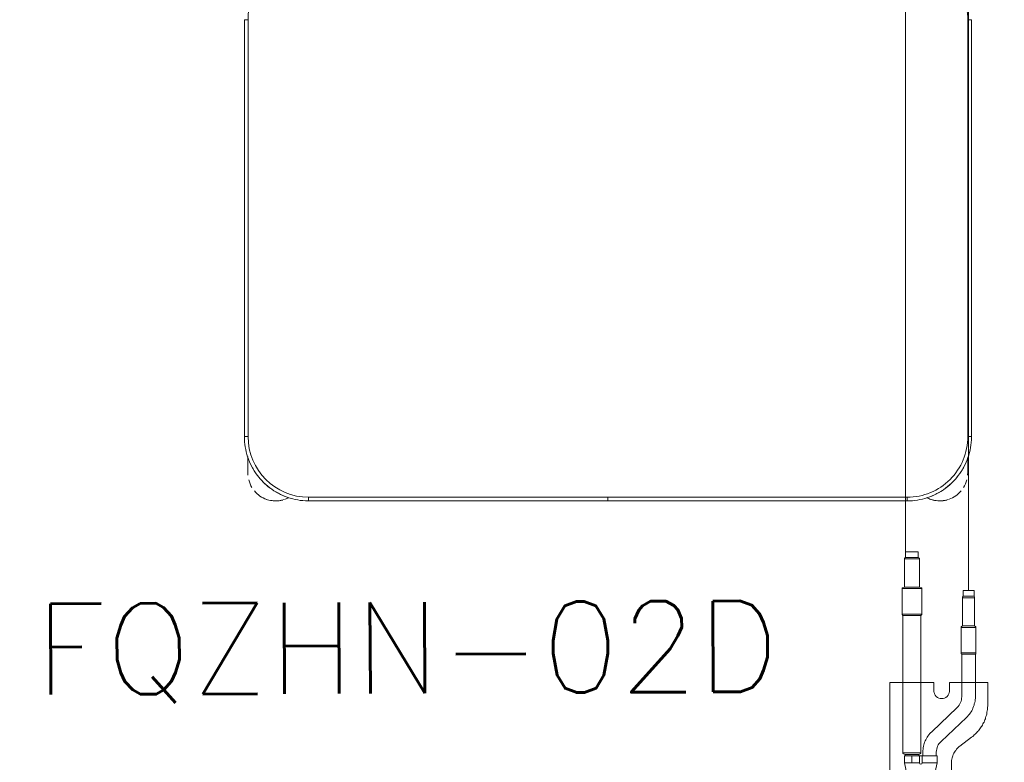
# Model space of a CAD drawing. Header units: metres. Extents: x 3 to 43.5, y -74 to -48.5.
# Tile 113 of 209: x 35.336 to 36.149, y -55.243 to -54.63. Entities that reach past the tile are written whole.
import ezdxf

# ---------------------------------------------------------------- set-up
doc = ezdxf.new("R2010")
doc.units = ezdxf.units.M
doc.linetypes.add('IMPORT-DASHDOT', pattern=[25.400000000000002, 12.7, -6.350000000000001, 0, -6.350000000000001])
for name, color, linetype, lineweight, true_color in [('1PAV - FRIG_dwg', 7, 'Continuous', 18, 0x767676), ('HVAC-RFNT', 30, 'Continuous', 18, 0xff7f00), ('TUB_FRIGO', 30, 'Continuous', 18, 0xff7f00)]:
    doc.layers.add(name, color=color, linetype=linetype, lineweight=lineweight, true_color=true_color)
doc.layers.add('I-FURN', color=7, linetype='Continuous', lineweight=18)
doc.styles.add('RomanS', font='romans__.ttf', dxfattribs={"height": 0.07500000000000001})

# ---------------------------------------------------------------- blocks, each defined once
blk = doc.blocks.new('ConjuntoParaAlunoTamanho6 - CJA06_ConjuntoParaAlunoTamanho6-V48-1PAV - FRIGORÍFICA')
at = {"layer": 'I-FURN', "color": 253, "true_color": 0xaaaaaa}
for p, q in [((-0.2999999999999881, 0.01196651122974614), (-0.2999999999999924, -0.332033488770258)), ((-0.2999999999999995, 0.01196651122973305), (-0.2969999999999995, 0.01196651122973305)), ((-0.2999999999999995, 0.01196651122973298), (-0.3000000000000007, -0.3320334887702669)), ((0.3000000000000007, 0.01196651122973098), (0.2970000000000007, 0.01196651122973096)), ((0.3000000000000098, -0.332033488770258), (0.3000000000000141, 0.01196651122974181)), ((0.2999999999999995, -0.3320334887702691), (0.3000000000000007, 0.01196651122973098)), ((-0.3000000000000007, -0.332033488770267), (-0.2970000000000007, -0.3320334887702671)), ((0.2999999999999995, -0.3320334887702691), (0.2969999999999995, -0.3320334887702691)), ((-0.2971250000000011, -0.3483454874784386), (-0.2971250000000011, -0.3539403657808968)), ((-0.2971250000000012, -0.3486839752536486), (-0.2971250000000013, -0.3620284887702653)), ((0.2968749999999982, -0.3539403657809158), (0.2968749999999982, -0.3492015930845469)), ((-0.2971250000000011, -0.3570493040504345), (-0.2971250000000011, -0.3620284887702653)), ((0.2968749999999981, -0.3620284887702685), (0.2968749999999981, -0.3496064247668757)), ((0.2968749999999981, -0.3620284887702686), (0.2968749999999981, -0.3570493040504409)), ((-0.247000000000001, -0.3850334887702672), (-0.247000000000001, -0.3820334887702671)), ((-0.2469999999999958, -0.3850334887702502), (-4.999999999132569e-05, -0.3850334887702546)), ((-0.2470000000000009, -0.3850334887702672), (-5.000000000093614e-05, -0.3850334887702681)), ((-5.000000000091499e-05, -0.382033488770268), (-5.000000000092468e-05, -0.3850334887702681)), ((4.999999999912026e-05, -0.3850334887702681), (4.999999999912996e-05, -0.382033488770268)), ((5.00000000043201e-05, -0.3850334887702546), (0.2470000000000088, -0.3850334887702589)), ((4.999999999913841e-05, -0.3850334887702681), (0.2469999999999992, -0.3850334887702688)), ((0.2469999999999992, -0.3850334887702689), (0.2469999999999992, -0.3820334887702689))]:
    blk.add_line(p, q, dxfattribs=at)
at = {"layer": 'I-FURN', "color": 253, "true_color": 0xaaaaaa, "flags": 128}
for points in [[(-0.2970000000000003, 0.01196651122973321), (-0.2970000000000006, -0.0740334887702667), (-0.2970000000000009, -0.1600334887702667), (-0.297000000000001, -0.2460334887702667), (-0.2970000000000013, -0.3320334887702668)], [(-0.2970000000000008, -0.3320334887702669), (-0.2970000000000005, -0.2460334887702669), (-0.2970000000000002, -0.1600334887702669), (-0.2969999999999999, -0.07403348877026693), (-0.2969999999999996, 0.01196651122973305)], [(0.2969999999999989, -0.3320334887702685), (0.2969999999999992, -0.2460334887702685), (0.2969999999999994, -0.1600334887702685), (0.2969999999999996, -0.07403348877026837), (0.2969999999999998, 0.01196651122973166)], [(0.2970000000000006, 0.01196651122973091), (0.2970000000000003, -0.07403348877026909), (0.297, -0.1600334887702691), (0.2969999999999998, -0.2460334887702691), (0.2969999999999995, -0.3320334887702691)], [(-0.2999999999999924, -0.332033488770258), (-0.2999576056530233, -0.334152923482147), (-0.299830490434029, -0.3362689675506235), (-0.2996188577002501, -0.3383782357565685), (-0.2993230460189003, -0.3404773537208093), (-0.2989435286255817, -0.3425629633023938), (-0.2984809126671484, -0.3446317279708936), (-0.2979359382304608, -0.346680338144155), (-0.2973094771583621, -0.3487055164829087), (-0.2966025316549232, -0.3507040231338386), (-0.2958162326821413, -0.3526726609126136), (-0.2949518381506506, -0.3546082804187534), (-0.2940107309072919, -0.3565077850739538), (-0.2929944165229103, -0.3583681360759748), (-0.2919045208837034, -0.3601863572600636), (-0.290742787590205, -0.3619595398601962), (-0.2895110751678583, -0.363684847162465), (-0.2882113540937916, -0.3653595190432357), (-0.2868457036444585, -0.3669808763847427), (-0.2854163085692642, -0.3685463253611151), (-0.2839254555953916, -0.3700533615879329), (-0.2823755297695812, -0.3714995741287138), (-0.2807690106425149, -0.372882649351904), (-0.2791084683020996, -0.3742003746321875), (-0.2773965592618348, -0.3754506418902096), (-0.2756360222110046, -0.3766314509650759), (-0.2738296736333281, -0.3777409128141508), (-0.2719804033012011, -0.3787772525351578), (-0.2700911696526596, -0.3797388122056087), (-0.2681649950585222, -0.380624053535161), (-0.2662049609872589, -0.3814315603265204), (-0.264214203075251, -0.382160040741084), (-0.2621959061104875, -0.3828083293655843), (-0.2601532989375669, -0.3833753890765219), (-0.2580896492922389, -0.3838603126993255), (-0.256008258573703, -0.3842623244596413), (-0.2539124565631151, -0.3845807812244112), (-0.2518055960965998, -0.3848151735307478), (-0.2496910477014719, -0.3849651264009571), (-0.2475721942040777, -0.3850303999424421), (-0.2469999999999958, -0.3850334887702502)], [(0.2470000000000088, -0.3850334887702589), (0.2491194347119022, -0.3849910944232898), (0.2512354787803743, -0.3848639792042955), (0.2533447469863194, -0.3846523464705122), (0.2554438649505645, -0.3843565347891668), (0.2575294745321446, -0.3839770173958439), (0.2595982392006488, -0.3835144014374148), (0.2616468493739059, -0.3829694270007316), (0.2636720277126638, -0.3823429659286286), (0.2656705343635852, -0.3816360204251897), (0.2676391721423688, -0.3808497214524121), (0.2695747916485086, -0.3799853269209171), (0.2714742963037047, -0.3790442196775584), (0.2733346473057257, -0.3780279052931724), (0.2751528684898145, -0.3769380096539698), (0.2769260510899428, -0.3757762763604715), (0.2786513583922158, -0.3745445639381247), (0.2803260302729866, -0.3732448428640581), (0.2819473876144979, -0.3718791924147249), (0.283512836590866, -0.3704497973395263), (0.2850198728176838, -0.3689589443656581), (0.2864660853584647, -0.3674090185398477), (0.2878491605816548, -0.3658024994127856), (0.289166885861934, -0.3641419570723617), (0.2904171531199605, -0.362430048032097), (0.2915979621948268, -0.3606695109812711), (0.2927074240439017, -0.3588631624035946), (0.293743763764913, -0.3570138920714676), (0.2947053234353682, -0.3551246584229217), (0.2955905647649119, -0.353198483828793), (0.2963980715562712, -0.351238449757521), (0.2971265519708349, -0.3492476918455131), (0.2977748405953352, -0.3472293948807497), (0.2983419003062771, -0.3451867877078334), (0.2988268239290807, -0.3431231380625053), (0.2992288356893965, -0.3410417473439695), (0.2995472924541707, -0.3389459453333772), (0.299781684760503, -0.3368390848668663), (0.2999316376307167, -0.3347245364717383), (0.2999969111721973, -0.3326056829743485), (0.3000000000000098, -0.332033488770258)], [(-0.2971249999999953, -0.3490694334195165), (-0.2971249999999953, -0.3497265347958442), (-0.2971249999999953, -0.3503761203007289), (-0.2971249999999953, -0.3510171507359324), (-0.2971249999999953, -0.3516486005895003), (-0.2971249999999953, -0.3522694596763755), (-0.2971249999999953, -0.3528787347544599), (-0.2971249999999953, -0.3534754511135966), (-0.2971249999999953, -0.3540586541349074), (-0.2971249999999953, -0.3546274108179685), (-0.2971249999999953, -0.3551808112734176), (-0.2971249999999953, -0.3557179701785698), (-0.2971249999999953, -0.356238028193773), (-0.2971249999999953, -0.3567401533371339), (-0.2971249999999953, -0.3572235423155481), (-0.2971249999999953, -0.3576874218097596), (-0.2971249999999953, -0.3581310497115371), (-0.2971249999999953, -0.3585537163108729), (-0.2971249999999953, -0.3589547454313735), (-0.2971249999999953, -0.3593334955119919), (-0.2971249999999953, -0.3596893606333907), (-0.2971249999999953, -0.3600217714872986), (-0.2971249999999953, -0.3603301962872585), (-0.2971249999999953, -0.3606141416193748), (-0.2971249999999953, -0.3608731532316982), (-0.2971249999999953, -0.3611068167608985), (-0.2971249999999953, -0.3613147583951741), (-0.2971249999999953, -0.3614966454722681), (-0.2971249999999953, -0.3616521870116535), (-0.2971249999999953, -0.3617811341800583), (-0.2971249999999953, -0.361883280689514), (-0.2971249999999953, -0.3619584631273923), (-0.2971249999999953, -0.3620065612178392), (-0.2971249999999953, -0.3620274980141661)], [(0.2968750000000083, -0.3620284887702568), (0.2968750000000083, -0.3620148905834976), (0.2968750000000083, -0.3619741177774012), (0.2968750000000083, -0.361906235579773), (0.2968750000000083, -0.3618113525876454), (0.2968750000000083, -0.3616896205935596), (0.2968750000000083, -0.3615412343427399), (0.2968750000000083, -0.3613664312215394), (0.2968750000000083, -0.361165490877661), (0.2968750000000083, -0.3609387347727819), (0.2968750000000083, -0.3606865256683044), (0.2968750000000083, -0.3604092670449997), (0.2968750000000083, -0.3601074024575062), (0.2968750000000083, -0.3597814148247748), (0.2968750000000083, -0.3594318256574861), (0.2968750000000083, -0.3590591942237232), (0.2968750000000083, -0.3586641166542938), (0.2968750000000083, -0.3582472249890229), (0.2968750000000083, -0.3578091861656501), (0.2968750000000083, -0.3573507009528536), (0.2968750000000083, -0.3568725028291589), (0.2968750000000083, -0.3563753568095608), (0.2968750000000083, -0.3558600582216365), (0.2968750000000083, -0.3553274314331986), (0.2968750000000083, -0.3547783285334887), (0.2968750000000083, -0.3542136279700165), (0.2968750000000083, -0.3536342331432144), (0.2968750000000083, -0.3530410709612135), (0.2968750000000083, -0.3524350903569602), (0.2968750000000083, -0.3518172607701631), (0.2968750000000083, -0.3511885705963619), (0.2968750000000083, -0.350550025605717), (0.2968750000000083, -0.3499026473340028)], [(-0.2470000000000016, -0.3820334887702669), (-0.1235000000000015, -0.3820334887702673), (-1.410754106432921e-15, -0.3820334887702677), (0.1234999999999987, -0.382033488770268), (0.2469999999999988, -0.3820334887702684)], [(-5.000000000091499e-05, -0.382033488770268), (-0.06178750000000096, -0.3820334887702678), (-0.123525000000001, -0.3820334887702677), (-0.185262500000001, -0.3820334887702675), (-0.247000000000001, -0.3820334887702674)], [(0.2469999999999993, -0.3820334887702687), (0.1852624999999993, -0.3820334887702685), (0.1235249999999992, -0.3820334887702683), (0.06178749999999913, -0.3820334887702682), (4.999999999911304e-05, -0.382033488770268)]]:
    blk.add_lwpolyline(points, dxfattribs=at)
at = {"layer": 'I-FURN', "color": 253, "true_color": 0xaaaaaa}
for centre, radius, start, end in [((-0.2470000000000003, 0.01196651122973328), 0.05000000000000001, 89.99999999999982, 179.9999999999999), ((-0.2469999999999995, 0.01196651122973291), 0.05, 90.00000000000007, 180.0000000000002), ((0.2469999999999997, 0.01196651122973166), 0.05000000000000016, 359.9999999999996, 89.9999999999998), ((0.2470000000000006, 0.01196651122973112), 0.05000000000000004, 1.399444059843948e-13, 90.00000000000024), ((-0.2470000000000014, -0.3320334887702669), 0.04999999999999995, 179.9999999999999, 269.9999999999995), ((-0.2470000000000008, -0.3320334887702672), 0.04999999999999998, 180.0000000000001, 270.0000000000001), ((0.2469999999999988, -0.3320334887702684), 0.05000000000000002, 269.9999999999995, 359.9999999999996), ((0.2469999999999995, -0.3320334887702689), 0.04999999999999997, 269.9999999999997, 2.289999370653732e-13), ((-0.2470000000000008, -0.3320334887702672), 0.05299999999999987, 202.4999999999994, 212.6999341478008), ((0.2469999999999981, -0.3320334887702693), 0.05299999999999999, 327.3000660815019, 337.4999999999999), ((0.2469999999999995, -0.3320334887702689), 0.05300000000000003, 327.3000660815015, 337.4999999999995), ((-0.2741250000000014, -0.3620284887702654), 0.02300000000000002, 179.9999999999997, 184.4122407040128), ((-0.2470000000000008, -0.3320334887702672), 0.05299999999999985, 217.160695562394, 233.1496434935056), ((0.2469999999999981, -0.3320334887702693), 0.053, 307.160695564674, 323.1496437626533), ((0.2469999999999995, -0.3320334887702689), 0.05300000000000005, 307.1606955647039, 323.1496437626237), ((0.273874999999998, -0.3620284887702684), 0.02299999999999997, 355.5878378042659, 359.9999999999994), ((-0.2741250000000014, -0.3620284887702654), 0.023, 194.4631325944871, 211.297483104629), ((0.273874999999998, -0.3620284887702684), 0.02299999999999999, 328.702788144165, 345.5367852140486), ((-0.2741250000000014, -0.3620284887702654), 0.02299999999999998, 220.1584544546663, 250.9892067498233), ((-0.2470000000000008, -0.3320334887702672), 0.05299999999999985, 237.3000661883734, 247.4999999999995), ((0.2469999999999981, -0.3320334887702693), 0.05299999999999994, 292.4999999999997, 302.6999340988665), ((0.2469999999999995, -0.3320334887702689), 0.05300000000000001, 292.4999999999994, 302.6999340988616), ((0.273874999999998, -0.3620284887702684), 0.02299999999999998, 289.647162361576, 320.1064537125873), ((-0.2741250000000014, -0.3620284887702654), 0.02300000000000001, 241.2989573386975, 287.9999999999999), ((-0.2741250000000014, -0.3620284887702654), 0.02299999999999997, 255.5330843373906, 284.4238516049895), ((-0.2741250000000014, -0.3620284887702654), 0.02299999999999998, 289.647162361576, 297.8592504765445), ((0.273874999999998, -0.3620284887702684), 0.02299999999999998, 242.370012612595, 250.989206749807), ((0.273874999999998, -0.3620284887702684), 0.02300000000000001, 243.5377194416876, 287.9999999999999), ((0.273874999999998, -0.3620284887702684), 0.02299999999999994, 255.5330843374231, 284.4669156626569)]:
    blk.add_arc(centre, radius, start, end, dxfattribs=at)
blk = doc.blocks.new('4 GRE - ESCOLA DE CINEMA E AUDIOVISUAL CINE REX R07_rvt-1-1PAV - FRIGORÍFICA')
at = {"layer": 'I-FURN', "color": 253, "lineweight": 18, "true_color": 0xaaaaaa}
blk.add_blockref('ConjuntoParaAlunoTamanho6 - CJA06_ConjuntoParaAlunoTamanho6-V48-1PAV - FRIGORÍFICA', (35.82168486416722, -54.64244030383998), dxfattribs=at)
blk = doc.blocks.new('1PAV - FRIG_dwg_A$C6C196F98-1155290-1PAV - FRIGORÍFICA')
at = {"layer": 'HVAC-RFNT'}
for p, q in [((-0.43524705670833, 0.0755716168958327), (-0.43524705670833, 0.0585253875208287)), ((-0.3935784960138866, 0.05663136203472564), (-0.3935784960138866, 0.07746564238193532)), ((-0.3579708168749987, 0.05663136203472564), (-0.3579708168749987, 0.07746564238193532)), ((-0.2136460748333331, 0.02178129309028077), (-0.2185705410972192, 0.02178129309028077)), ((-0.2037971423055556, 0.002841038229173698), (-0.2037971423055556, 0.02178129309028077)), ((-0.0435625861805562, -0.01458399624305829), (-0.0435625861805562, 0.01458399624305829)), ((-0.01060654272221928, -0.01572041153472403), (-0.01060654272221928, 0.01572041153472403)), ((-0.4485052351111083, 0.001325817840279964), (-0.4485052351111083, -0.02594814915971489)), ((-0.4125187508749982, -0.02594814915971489), (-0.4125187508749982, 0.001325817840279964)), ((-0.2178129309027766, -0.02519053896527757), (-0.2178129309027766, 0.0001894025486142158)), ((-0.160992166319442, 0.01268997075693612), (-0.160992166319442, -0.01268997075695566)), ((-0.0734881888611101, -0.01344758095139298), (-0.0734881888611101, 0.01382638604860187)), ((-0.4901737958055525, -0.001704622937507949), (-0.4901737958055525, -0.02291770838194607)), ((-0.2155401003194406, -0.02178129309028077), (-0.2155401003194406, -0.002841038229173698)), ((-0.2136460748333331, -0.001704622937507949), (-0.2037971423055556, -0.001704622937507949)), ((-0.07538221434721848, -0.01268997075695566), (-0.1492492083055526, -0.01268997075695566))]:
    blk.add_line(p, q, dxfattribs=at)
at = {"layer": 'HVAC-RFNT', "linetype": 'IMPORT-DASHDOT'}
blk.add_line((-0.2136460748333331, -0.01231116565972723), (-0.2037971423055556, -0.01231116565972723), dxfattribs=at)
at = {"layer": 'HVAC-RFNT', "color": 251, "true_color": 0x656565}
blk.add_line((-0.316681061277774, -0.04337318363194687), (-0.1810688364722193, -0.04337318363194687), dxfattribs=at)
at = {"layer": 'HVAC-RFNT', "color": 251, "linetype": 'IMPORT-DASHDOT', "true_color": 0x656565, "flags": 128}
for points in [[(-0.1810688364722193, -0.04337318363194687), (-0.1791748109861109, -0.04299437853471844), (-0.1772807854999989, -0.04299437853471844), (-0.1757655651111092, -0.04261557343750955), (-0.1738715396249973, -0.04223676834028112), (-0.1295513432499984, -0.03087261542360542), (-0.1276573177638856, -0.03049381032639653), (-0.125763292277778, -0.0301150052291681), (-0.1238692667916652, -0.02973620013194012), (-0.1219752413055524, -0.02973620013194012), (-0.1056866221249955, -0.02973620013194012), (-0.1056866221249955, 0.02973620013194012), (-0.1219752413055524, 0.02973620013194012), (-0.1238692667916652, 0.02973620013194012), (-0.125763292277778, 0.03011500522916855), (-0.1276573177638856, 0.03049381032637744), (-0.1295513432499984, 0.03087261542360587), (-0.1738715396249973, 0.04223676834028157), (-0.1757655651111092, 0.04261557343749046), (-0.1772807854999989, 0.04299437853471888), (-0.1791748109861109, 0.04337318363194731), (-0.1810688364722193, 0.04337318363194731), (-0.2037971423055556, 0.04337318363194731), (-0.2053123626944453, 0.04337318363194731), (-0.2072063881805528, 0.04337318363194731), (-0.2087216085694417, 0.0437519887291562), (-0.2106156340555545, 0.04413079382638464), (-0.2121308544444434, 0.04450959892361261), (-0.2136460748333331, 0.04488840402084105), (-0.2155401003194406, 0.04564601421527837), (-0.2170553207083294, 0.04640362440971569), (-0.2185705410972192, 0.04716123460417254), (-0.220085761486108, 0.04829764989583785), (-0.2212221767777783, 0.04905526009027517), (-0.2227373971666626, 0.05019167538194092), (-0.2238738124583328, 0.05132809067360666), (-0.2250102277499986, 0.05246450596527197), (-0.2265254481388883, 0.05397972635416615), (-0.2272830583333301, 0.0551161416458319), (-0.2397836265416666, 0.07140476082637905), (-0.2409200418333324, 0.07291998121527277), (-0.2416776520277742, 0.07405639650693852), (-0.2428140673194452, 0.07519281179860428), (-0.2439504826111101, 0.07632922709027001), (-0.2450868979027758, 0.07746564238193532), (-0.2462233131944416, 0.07898086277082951), (-0.2477385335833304, 0.07973847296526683), (-0.2488749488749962, 0.08087488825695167), (-0.2500113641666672, 0.08201130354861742), (-0.2515265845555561, 0.08314771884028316), (-0.2526629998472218, 0.08390532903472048), (-0.2541782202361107, 0.08466293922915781), (-0.2553146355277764, 0.08579935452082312), (-0.2568298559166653, 0.08655696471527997), (-0.258345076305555, 0.0873145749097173), (-0.2598602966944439, 0.0880721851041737), (-0.2609967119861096, 0.08882979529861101), (-0.2625119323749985, 0.08958740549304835), (-0.2640271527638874, 0.08996621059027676), (-0.2655423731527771, 0.09072382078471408), (-0.267057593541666, 0.09110262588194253), (-0.2685728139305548, 0.09148143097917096), (-0.2704668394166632, 0.09223904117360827), (-0.271982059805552, 0.09261784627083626), (-0.2734972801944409, 0.0929966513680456), (-0.2750125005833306, 0.0929966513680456), (-0.2769065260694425, 0.09337545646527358), (-0.2784217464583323, 0.093754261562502), (-0.2799369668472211, 0.093754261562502), (-0.281830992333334, 0.093754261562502), (-0.2833462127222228, 0.0941330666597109), (-0.2848614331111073, 0.0941330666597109), (-0.316681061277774, 0.0941330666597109), (-0.316681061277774, 0.0403427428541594)], [(-0.316681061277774, 0.0403427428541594), (-0.3045592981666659, 0.0403427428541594), (-0.3034228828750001, 0.0403427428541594), (-0.302665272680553, 0.03996393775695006), (-0.3003924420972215, 0.03958513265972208), (-0.2984984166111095, 0.03844871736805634), (-0.2969831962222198, 0.03693349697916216), (-0.295467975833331, 0.03541827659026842), (-0.2947103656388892, 0.03352425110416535), (-0.2939527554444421, 0.03163022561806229), (-0.2939527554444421, 0.03049381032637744), (-0.2939527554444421, 0.02935739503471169), (-0.2939527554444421, 0.02822097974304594), (-0.2939527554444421, 0.02708456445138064), (-0.2947103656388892, 0.02519053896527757), (-0.295467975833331, 0.0232965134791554), (-0.2969831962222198, 0.02178129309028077), (-0.2984984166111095, 0.02026607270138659), (-0.3003924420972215, 0.01912965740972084), (-0.302665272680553, 0.01875085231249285), (-0.3034228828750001, 0.01837204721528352), (-0.3045592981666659, 0.01837204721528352), (-0.316681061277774, 0.01837204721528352), (-0.316681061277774, -0.04337318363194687)]]:
    blk.add_lwpolyline(points, dxfattribs=at)
at = {"layer": 'HVAC-RFNT', "flags": 128}
for points in [[(-0.4375198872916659, 0.05966180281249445), (-0.4454747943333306, 0.05966180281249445), (-0.4454747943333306, 0.07481400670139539), (-0.4375198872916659, 0.07481400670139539)], [(-0.3958513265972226, 0.0755716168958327), (-0.4363834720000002, 0.0755716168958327), (-0.4375198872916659, 0.07481400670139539), (-0.4375198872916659, 0.05966180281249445), (-0.4363834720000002, 0.0585253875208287), (-0.3958513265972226, 0.0585253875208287), (-0.3958513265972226, 0.0755716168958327), (-0.3947149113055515, 0.07746564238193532), (-0.3568344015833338, 0.07746564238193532), (-0.3560767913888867, 0.076708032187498)], [(-0.3560767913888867, 0.05776777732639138), (-0.3560767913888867, 0.076708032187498), (-0.2962255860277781, 0.076708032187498), (-0.2943315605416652, 0.076708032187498), (-0.2920587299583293, 0.07632922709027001), (-0.2901647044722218, 0.07632922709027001), (-0.2882706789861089, 0.07595042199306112), (-0.2863766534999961, 0.07519281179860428), (-0.2844826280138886, 0.07481400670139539), (-0.2825886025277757, 0.07405639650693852), (-0.280694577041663, 0.0732987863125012), (-0.2788005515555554, 0.07254117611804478), (-0.2769065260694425, 0.07178356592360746), (-0.2753913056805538, 0.07064715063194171), (-0.2734972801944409, 0.06951073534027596), (-0.271982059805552, 0.06837432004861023), (-0.2704668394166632, 0.06685909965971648), (-0.2689516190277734, 0.06572268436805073), (-0.26743639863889, 0.06420746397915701), (-0.2337227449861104, 0.02859978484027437), (-0.2322075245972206, 0.02708456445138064), (-0.2303134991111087, 0.02556934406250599), (-0.2287982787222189, 0.02443292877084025), (-0.2269042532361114, 0.02367531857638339), (-0.2250102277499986, 0.02291770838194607), (-0.2227373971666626, 0.02253890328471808), (-0.2208433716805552, 0.02216009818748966), (-0.2185705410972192, 0.02178129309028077)], [(-0.2136460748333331, 0.002841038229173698), (-0.2185705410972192, 0.002841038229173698), (-0.2208433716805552, 0.002841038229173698), (-0.2227373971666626, 0.003219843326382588), (-0.2246314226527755, 0.003598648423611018), (-0.2269042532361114, 0.003977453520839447), (-0.2287982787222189, 0.004356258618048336), (-0.2306923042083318, 0.004735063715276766), (-0.2325863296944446, 0.005492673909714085), (-0.2344803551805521, 0.006250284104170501), (-0.235995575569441, 0.007007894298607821), (-0.2378896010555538, 0.00814430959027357), (-0.2397836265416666, 0.008901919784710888), (-0.2412988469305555, 0.01003833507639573), (-0.2428140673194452, 0.01117475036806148), (-0.2447080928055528, 0.01268997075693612), (-0.2458445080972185, 0.01382638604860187), (-0.2473597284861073, 0.0153416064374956), (-0.28145218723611, 0.05132809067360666), (-0.2829674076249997, 0.05246450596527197), (-0.2844826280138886, 0.05397972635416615), (-0.2863766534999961, 0.0551161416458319), (-0.2882706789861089, 0.05587375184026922), (-0.2901647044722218, 0.05663136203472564), (-0.2920587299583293, 0.05738897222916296), (-0.2943315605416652, 0.05738897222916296), (-0.2962255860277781, 0.05776777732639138), (-0.3560767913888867, 0.05776777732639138), (-0.3568344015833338, 0.05663136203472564), (-0.3947149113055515, 0.05663136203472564), (-0.3958513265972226, 0.0585253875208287)], [(-0.2037971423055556, 0.002083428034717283), (-0.2022819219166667, 0.001325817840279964), (-0.2019031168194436, 0.0001894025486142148), (-0.2022819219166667, -0.001325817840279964), (-0.2037971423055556, -0.001704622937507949), (-0.2037971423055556, -0.02291770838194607), (-0.160992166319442, -0.01382638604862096), (-0.160992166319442, 0.01382638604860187), (-0.2037971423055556, 0.02291770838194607), (-0.2136460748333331, 0.02291770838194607), (-0.2136460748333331, -0.02291770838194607), (-0.2037971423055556, -0.02291770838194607)], [(-0.2136460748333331, 0.002083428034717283), (-0.2037971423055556, 0.002083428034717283), (-0.2037971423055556, 0.02291770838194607)], [(-0.04545661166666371, -0.01344758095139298), (-0.04545661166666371, 0.01382638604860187), (-0.04469900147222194, 0.01458399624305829), (-0.01287937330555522, 0.01458399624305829), (-0.01287937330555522, -0.01458399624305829), (-0.04469900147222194, -0.01458399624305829), (-0.04545661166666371, -0.01344758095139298), (-0.07462460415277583, -0.01344758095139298), (-0.07538221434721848, -0.01268997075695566), (-0.07538221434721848, 0.01268997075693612)], [(-0.01287937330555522, 0.01458399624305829), (-0.01174295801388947, 0.01572041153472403), (0, 0.01572041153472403), (0, -0.01572041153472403), (-0.01174295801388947, -0.01572041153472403), (-0.01287937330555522, -0.01458399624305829)], [(-0.2136460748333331, -0.002841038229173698), (-0.2155401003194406, -0.002841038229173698), (-0.2166765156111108, 0.0001894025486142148), (-0.4106247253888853, 0.0001894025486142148), (-0.4117611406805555, 0.001325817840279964), (-0.4492628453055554, 0.001325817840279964), (-0.4503992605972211, -0.001704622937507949)], [(-0.2136460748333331, -0.02178129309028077), (-0.2155401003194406, -0.02178129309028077), (-0.2166765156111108, -0.02519053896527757), (-0.4106247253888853, -0.02519053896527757), (-0.4106247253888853, 0.0001894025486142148)], [(-0.160992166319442, -0.01382638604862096), (-0.1492492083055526, -0.01382638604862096), (-0.1492492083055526, 0.01382638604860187), (-0.160992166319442, 0.01382638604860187)], [(-0.1492492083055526, 0.01268997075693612), (-0.07538221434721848, 0.01268997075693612), (-0.07462460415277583, 0.01382638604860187), (-0.04545661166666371, 0.01382638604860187)], [(-0.4920678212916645, -0.02140248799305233), (-0.4920678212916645, -0.003598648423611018), (-0.5000227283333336, -0.003598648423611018), (-0.5000227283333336, -0.02140248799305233), (-0.4920678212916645, -0.02140248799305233), (-0.4913102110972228, -0.02291770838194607), (-0.4503992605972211, -0.02291770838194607), (-0.4492628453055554, -0.02594814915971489), (-0.4117611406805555, -0.02594814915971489), (-0.4106247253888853, -0.02519053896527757)], [(-0.4503992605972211, -0.02291770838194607), (-0.4503992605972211, -0.001704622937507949), (-0.4913102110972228, -0.001704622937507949), (-0.4920678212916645, -0.003598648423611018)]]:
    blk.add_lwpolyline(points, dxfattribs=at)
blk = doc.blocks.new('1PAV - FRIG_dwg-1115125-1PAV - FRIGORÍFICA')
at = {"layer": 'TUB_FRIGO', "flags": 128}
for points in [[(-5.768298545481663, 8.956417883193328), (14.51223952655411, 8.956417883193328), (14.51223952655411, 7.830528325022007)], [(15.48956367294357, 8.766726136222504), (14.56435209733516, 8.7684759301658), (14.56435209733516, 7.798475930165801)]]:
    blk.add_lwpolyline(points, dxfattribs=at)
at = {"xscale": 0.5876005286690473, "yscale": 0.5876005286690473, "zscale": 0.5876005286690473, "rotation": 270}
blk.add_blockref('1PAV - FRIG_dwg_A$C6C196F98-1155290-1PAV - FRIGORÍFICA', (14.52484306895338, 7.5367147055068), dxfattribs=at)
at = {"layer": 'TUB_FRIGO', "color": 7, "insert": (14.10085072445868, 7.788871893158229), "char_height": 0.07500000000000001, "width": 0.8347080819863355, "attachment_point": 2, "rotation": 0.22918551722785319, "line_spacing_factor": 0.9830834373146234, "style": 'RomanS'}
blk.add_mtext('FQZHN-02D', dxfattribs=at)

msp = doc.modelspace()

# ---------------------------------------------------------------- block references
at = {"lineweight": 5}
msp.add_blockref('4 GRE - ESCOLA DE CINEMA E AUDIOVISUAL CINE REX R07_rvt-1-1PAV - FRIGORÍFICA', (0, 0), dxfattribs=at)
at = {"layer": '1PAV - FRIG_dwg', "color": 7}
msp.add_blockref('1PAV - FRIG_dwg-1115125-1PAV - FRIGORÍFICA', (21.55499999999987, -62.90000000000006), dxfattribs=at)

doc.saveas('drawing.dxf')
